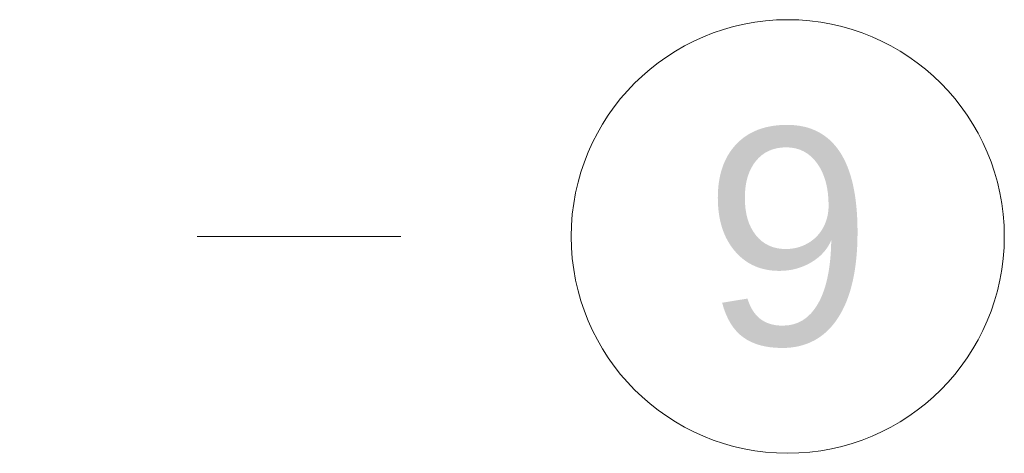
# Model space of a CAD drawing. Header units: centimetres. Extents: x -1436 to 1974, y -887 to 4352.
# Tile 96 of 105: x 1102 to 1170, y 2419 to 2449. Entities that reach past the tile are written whole.
import ezdxf
from ezdxf.enums import TextEntityAlignment as Align

# ---------------------------------------------------------------- set-up
doc = ezdxf.new("R2010")
doc.units = ezdxf.units.CM
doc.header["$MEASUREMENT"] = 0
doc.linetypes.add('Przerywana podwójnie', pattern=[109.361107, 52.916665, -21.166666, 14.111111, -21.166666])
doc.layers.add('410-K Osie główne', color=7, linetype='Continuous')
doc.layers.add('410-K Osie główne_Nr_pióra__11', color=7, linetype='Continuous', lineweight=0)
doc.layers.add('410-K Osie główne_Nr_pióra__7', color=7, linetype='Continuous', lineweight=20)
doc.styles.add('STYL_AUTOMATYCZNY_2', font='arial.ttf')

# ---------------------------------------------------------------- blocks, each defined once
blk = doc.blocks.new('Standardowy znacznik osi[21]_1', base_point=(-163.001, 2433.809))
at = {"layer": '410-K Osie główne_Nr_pióra__11', "color": 7, "linetype": 'Przerywana podwójnie', "lineweight": 0}
blk.add_line((1039.917, 2433.809), (1139.917, 2433.809), dxfattribs=at)
at = {"layer": '410-K Osie główne_Nr_pióra__7', "color": 7, "linetype": 'Continuous', "lineweight": 20}
blk.add_circle((1154.917, 2433.809), 15, dxfattribs=at)
at = {"layer": '410-K Osie główne_Nr_pióra__11', "color": 7, "lineweight": 0, "style": 'STYL_AUTOMATYCZNY_2'}
for tag, p in [('AC_MarkerText_1_0', (-178.001, 2441.309)), ('AC_MarkerText_1_1', (1154.917, 2441.309))]:
    blk.add_attdef(tag, text='', height=15, dxfattribs=at).set_placement(p, align=Align.TOP_CENTER)

msp = doc.modelspace()

# ---------------------------------------------------------------- block references
at = {"layer": '410-K Osie główne', "color": 7, "linetype": 'Continuous', "lineweight": 20}
ref = msp.add_blockref('Standardowy znacznik osi[21]_1', (-163.001, 2433.809), dxfattribs=at)
ref.add_attrib('AC_MarkerText_1_1', '9', dxfattribs={"layer": '410-K Osie główne_Nr_pióra__11', "color": 7, "lineweight": 0, "height": 15, "style": 'STYL_AUTOMATYCZNY_2'}).set_placement((1154.917, 2441.309), align=Align.TOP_CENTER)

doc.saveas('drawing.dxf')
